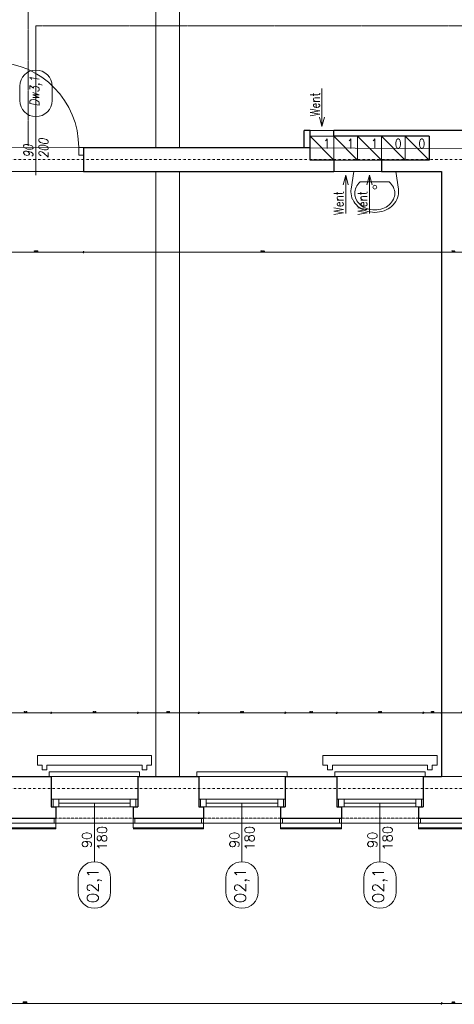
# Model space of a CAD drawing. Header units: millimetres. Extents: x -1893473 to 942156, y -568027 to 942944.
# Tile 192 of 256: x 153276 to 157843, y -476619 to -466269. Entities that reach past the tile are written whole.
import ezdxf
from ezdxf.enums import TextEntityAlignment as Align

# ---------------------------------------------------------------- set-up
doc = ezdxf.new("R2010")
doc.units = ezdxf.units.MM
doc.header["$LTSCALE"] = 0.2
for name, pattern in [('CHAIN', [0.3543, 0.2362, -0.0295, 0.0591, -0.0295]), ('DASHDOT', [25.4, 12.7, -6.35, 0, -6.35]), ('HIDDEN', [9.525, 6.35, -3.175])]:
    doc.linetypes.add(name, pattern=pattern)
doc.layers.get('0').update_dxf_attribs({"lineweight": 0})
for name, color, linetype, lineweight in [('!! 0_ Istn-okna', 6, 'Continuous', 13), ('!! 0_ Istn-sciany', 7, 'Continuous', 30), ('!! 0_ Istn-widok', 1, 'Continuous', 15), ('!! 0_Istn-armatura', 6, 'Continuous', 9), ('!! 0_Istn-cienka', 4, 'Continuous', 9), ('!! 0_Istn-drzwi', 1, 'Continuous', 13), ('!! 0_Istn-went', 5, 'Continuous', 13), ('!! 0_Opis_okna', 8, 'Continuous', 15), ('!! 0_Opis_pom', 9, 'Continuous', 13), ('!! 0_Osie', 1, 'DASHDOT', 13), ('!! 1_ tynk zewn  - nowy', 21, 'Continuous', 20), ('!! 1_droga ewakuacyjna', 252, 'CHAIN', 0), ('!! 1_OPIS POM NOWE', 140, 'Continuous', 5), ('!! 2_ remont Ocieplenie', 4, 'ZIGZAG', 5), ('!! 2_drzwi opis', 151, 'Continuous', 9), ('!! wymiary osi', 250, 'Continuous', 9), ('P-Opis nadproża', 150, 'Continuous', 9), ('P-Osie', 1, 'DASHDOT', 18)]:
    doc.layers.add(name, color=color, linetype=linetype, lineweight=lineweight)
doc.layers.add('!! 0_Istn-grzejniki', color=7, linetype='Continuous', lineweight=0, plot=False)
doc.layers.add('Powierzchnia', color=140, linetype='Continuous', lineweight=5, plot=False)
doc.styles.add('50', font='ROMANS.shx', dxfattribs={"width": 0.8, "height": 10})
doc.styles.add('ARCHETYP', font='romans.shx', dxfattribs={"height": 15})
doc.styles.add('ARIAL', font='tahoma.ttf')
doc.styles.add('TXT', font='simplex.shx')
doc.linetypes.add('ZIGZAG', pattern='A,0.00254,-5.08,[131,ltypeshp.shx,S=5.08,R=0,X=-5.08,Y=0],-10.16,[131,ltypeshp.shx,S=5.08,R=180,X=5.08,Y=0],-5.08', length=20.32254)
doc.dimstyles.new('DIM50', dxfattribs={"dimscale": 5, "dimtxt": 2.5, "dimasz": 1.5, "dimexe": 0, "dimexo": 0, "dimgap": 0.5, "dimtad": 1, "dimdec": 4, "dimrnd": 0.5, "dimdsep": 46, "dimtxsty": 'TXT', "dimblk1": 'TICK1', "dimblk2": 'TICK1', "dimsah": 1, "dimcen": 0, "dimse1": 1, "dimse2": 1, "dimclrd": 1, "dimclre": 7, "dimclrt": 9, "dimadec": 0, "dimazin": 0, "dimtfac": 1, "dimtdec": 4, "dimtmove": 2, "dimatfit": 3, "dimldrblk": 'TICK1', "dimfxl": 1, "dimtolj": 1, "dimarcsym": 0})

# ---------------------------------------------------------------- blocks, each defined once
blk = doc.blocks.new('A$C578D6593')
for p, q in [((-26.4, 0), (-29.2, 18.8)), ((-19.6, 11), (10.9, 11)), ((17.6, 0), (20.4, 18.8)), ((-26.4, 0), (17.6, 0))]:
    blk.add_line(p, q)
blk.add_circle((-4.4, 16.5), 2)
for centre, radius, start, end in [((-4.4, 14), 29, 90, 109.6071), ((-4.4, 14), 29, 70.3929, 90), ((-7.7, 20), 22, 130.6955, 154.2825), ((-7.7, 21.5), 18, 130.6955, 154.2825), ((-5.7, 17.7), 25.1, 109.6071, 130.6955), ((-5.7, 19.2), 21.1, 109.6071, 130.6955), ((-4.4, 15.5), 25, 90, 109.6071), ((-4.4, 15.5), 25, 70.3929, 90), ((-3.1, 19.2), 21.1, 49.3045, 70.3929), ((-3.1, 17.7), 25.1, 49.3045, 70.3929), ((-1, 21.5), 18, 25.7175, 49.3045), ((-1, 20), 22, 25.7175, 49.3045), ((-10.8, 21.5), 18.6, 154.2825, 180), ((-10.8, 21.5), 18.6, 180, 188.4794), ((-10.8, 23), 14.6, 154.2825, 180), ((-10.8, 23), 14.6, 180, 205.7175), ((2.1, 23), 14.6, 0, 25.7175), ((2.1, 23), 14.6, 334.2825, 0), ((2.1, 21.5), 18.6, 0, 25.7175), ((2.1, 21.5), 18.6, 351.5206, 0), ((-7.7, 24.5), 18, 205.7175, 228.4823), ((-1, 24.5), 18, 311.5177, 334.2825)]:
    blk.add_arc(centre, radius, start, end)
blk = doc.blocks.new('BLOK OSI')
at = {"layer": 'P-Osie'}
for points in [[(48639.3, -195002.1), (55442.3, -195002.1)], [(48639.3, -195663.1), (55424.3, -195663.1)]]:
    blk.add_lwpolyline(points, dxfattribs=at)
blk = doc.blocks.new('1_ok-opis')
blk.add_line((0, 111.6), (0, 50))
for points in [[(-17, 128.6), (-17, 143.6)], [(17, 128.6), (17, 143.6)]]:
    blk.add_lwpolyline(points)
for centre, start, end in [((0, 143.6), 0, 180), ((0, 128.6), 180, 0)]:
    blk.add_arc(centre, 17, start, end)
at = {"style": 'ARCHETYP'}
for tag, height, rotation, p in [('NR', 12, 90, (0, 136.9)), ('NR', 12, 270, (0, 136.9)), ('SZEROKOŚĆ', 10, 90, (-8, 78.3)), ('WYSOKOŚĆ', 10, 270, (-8, 78.3)), ('WYSOKOŚĆ', 10, 90, (8, 78.3)), ('SZEROKOŚĆ', 10, 270, (8, 78.3))]:
    blk.add_attdef(tag, text='', height=height, rotation=rotation, dxfattribs=at).set_placement(p, align=Align.MIDDLE)
blk = doc.blocks.new('TICK1')
at = {"color": 2}
blk.add_line((-1, -1), (1, 1), dxfattribs=at)
at = {"color": 0}
for p, q in [((0, 0), (-1, 0)), ((0, -1.4), (0, 1.4))]:
    blk.add_line(p, q, dxfattribs=at)
blk = doc.blocks.new('*D1097')
at = {"layer": '!! wymiary osi', "color": 1, "lineweight": -2, "transparency": 16777216}
blk.add_line((277197, -482509), (285932, -482509), dxfattribs=at)
at = {"layer": 'DEFPOINTS', "color": 0, "transparency": 16777216}
for p in [(277190, -480124), (285940, -480124), (285940, -482509)]:
    blk.add_point(p, dxfattribs=at)
at = {"layer": '!! wymiary osi', "color": 1, "lineweight": -2, "transparency": 16777216, "xscale": 7.5, "yscale": 7.5, "zscale": 7.5, "rotation": 180}
blk.add_blockref('TICK1', (277190, -482509), dxfattribs=at)
at = {"layer": '!! wymiary osi', "color": 1, "lineweight": -2, "transparency": 16777216, "xscale": 7.5, "yscale": 7.5, "zscale": 7.5}
blk.add_blockref('TICK1', (285940, -482509), dxfattribs=at)
at = {"layer": '!! wymiary osi', "color": 9, "transparency": 16777216, "insert": (281565, -482500), "char_height": 12.5, "attachment_point": 5, "style": 'TXT'}
blk.add_mtext('\\A1;8750', dxfattribs=at)
blk = doc.blocks.new('*D1098')
at = {"layer": '!! wymiary osi', "color": 1, "lineweight": -2, "transparency": 16777216}
blk.add_line((285947, -482509), (286182, -482509), dxfattribs=at)
at = {"layer": 'DEFPOINTS', "color": 0, "transparency": 16777216}
for p in [(285940, -480124), (286190, -480124), (286190, -482509)]:
    blk.add_point(p, dxfattribs=at)
at = {"layer": '!! wymiary osi', "color": 1, "lineweight": -2, "transparency": 16777216, "xscale": 7.5, "yscale": 7.5, "zscale": 7.5, "rotation": 180}
blk.add_blockref('TICK1', (285940, -482509), dxfattribs=at)
at = {"layer": '!! wymiary osi', "color": 1, "lineweight": -2, "transparency": 16777216, "xscale": 7.5, "yscale": 7.5, "zscale": 7.5}
blk.add_blockref('TICK1', (286190, -482509), dxfattribs=at)
at = {"layer": '!! wymiary osi', "color": 9, "transparency": 16777216, "insert": (286065, -482500), "char_height": 12.5, "attachment_point": 5, "style": 'TXT'}
blk.add_mtext('\\A1;250', dxfattribs=at)
blk = doc.blocks.new('*D1124')
at = {"layer": '!! wymiary osi', "color": 1, "lineweight": -2, "transparency": 16777216}
blk.add_line((281307, -479455), (281832, -479455), dxfattribs=at)
at = {"layer": 'DEFPOINTS', "color": 0, "transparency": 16777216}
for p in [(281840, -479455), (281300, -480160), (281840, -480160)]:
    blk.add_point(p, dxfattribs=at)
at = {"layer": '!! wymiary osi', "color": 1, "lineweight": -2, "transparency": 16777216, "xscale": 7.5, "yscale": 7.5, "zscale": 7.5, "rotation": 180}
blk.add_blockref('TICK1', (281300, -479455), dxfattribs=at)
at = {"layer": '!! wymiary osi', "color": 1, "lineweight": -2, "transparency": 16777216, "xscale": 7.5, "yscale": 7.5, "zscale": 7.5}
blk.add_blockref('TICK1', (281840, -479455), dxfattribs=at)
at = {"layer": '!! wymiary osi', "color": 9, "transparency": 16777216, "insert": (281570, -479447), "char_height": 12.5, "attachment_point": 5, "style": 'TXT'}
blk.add_mtext('\\A1;540', dxfattribs=at)
blk = doc.blocks.new('*D1125')
at = {"layer": '!! wymiary osi', "color": 1, "lineweight": -2, "transparency": 16777216}
blk.add_line((281847, -479455), (282742, -479455), dxfattribs=at)
at = {"layer": 'DEFPOINTS', "color": 0, "transparency": 16777216}
for p in [(282750, -479455), (281840, -480160), (282750, -480160)]:
    blk.add_point(p, dxfattribs=at)
at = {"layer": '!! wymiary osi', "color": 1, "lineweight": -2, "transparency": 16777216, "xscale": 7.5, "yscale": 7.5, "zscale": 7.5, "rotation": 180}
blk.add_blockref('TICK1', (281840, -479455), dxfattribs=at)
at = {"layer": '!! wymiary osi', "color": 1, "lineweight": -2, "transparency": 16777216, "xscale": 7.5, "yscale": 7.5, "zscale": 7.5}
blk.add_blockref('TICK1', (282750, -479455), dxfattribs=at)
at = {"layer": '!! wymiary osi', "color": 9, "transparency": 16777216, "insert": (282295, -479447), "char_height": 12.5, "attachment_point": 5, "style": 'TXT'}
blk.add_mtext('\\A1;910', dxfattribs=at)
blk = doc.blocks.new('*D1126')
at = {"layer": '!! wymiary osi', "color": 1, "lineweight": -2, "transparency": 16777216}
blk.add_line((282757, -479455), (283382, -479455), dxfattribs=at)
at = {"layer": 'DEFPOINTS', "color": 0, "transparency": 16777216}
for p in [(283390, -479455), (282750, -480160), (283390, -480160)]:
    blk.add_point(p, dxfattribs=at)
at = {"layer": '!! wymiary osi', "color": 1, "lineweight": -2, "transparency": 16777216, "xscale": 7.5, "yscale": 7.5, "zscale": 7.5, "rotation": 180}
blk.add_blockref('TICK1', (282750, -479455), dxfattribs=at)
at = {"layer": '!! wymiary osi', "color": 1, "lineweight": -2, "transparency": 16777216, "xscale": 7.5, "yscale": 7.5, "zscale": 7.5}
blk.add_blockref('TICK1', (283390, -479455), dxfattribs=at)
at = {"layer": '!! wymiary osi', "color": 9, "transparency": 16777216, "insert": (283070, -479447), "char_height": 12.5, "attachment_point": 5, "style": 'TXT'}
blk.add_mtext('\\A1;640', dxfattribs=at)
blk = doc.blocks.new('*D1127')
at = {"layer": '!! wymiary osi', "color": 1, "lineweight": -2, "transparency": 16777216}
blk.add_line((283397, -479455), (284292, -479455), dxfattribs=at)
at = {"layer": 'DEFPOINTS', "color": 0, "transparency": 16777216}
for p in [(284300, -479455), (283390, -480160), (284300, -480160)]:
    blk.add_point(p, dxfattribs=at)
at = {"layer": '!! wymiary osi', "color": 1, "lineweight": -2, "transparency": 16777216, "xscale": 7.5, "yscale": 7.5, "zscale": 7.5, "rotation": 180}
blk.add_blockref('TICK1', (283390, -479455), dxfattribs=at)
at = {"layer": '!! wymiary osi', "color": 1, "lineweight": -2, "transparency": 16777216, "xscale": 7.5, "yscale": 7.5, "zscale": 7.5}
blk.add_blockref('TICK1', (284300, -479455), dxfattribs=at)
at = {"layer": '!! wymiary osi', "color": 9, "transparency": 16777216, "insert": (283845, -479447), "char_height": 12.5, "attachment_point": 5, "style": 'TXT'}
blk.add_mtext('\\A1;910', dxfattribs=at)
blk = doc.blocks.new('*D1128')
at = {"layer": '!! wymiary osi', "color": 1, "lineweight": -2, "transparency": 16777216}
blk.add_line((284307, -479455), (284832, -479455), dxfattribs=at)
at = {"layer": 'DEFPOINTS', "color": 0, "transparency": 16777216}
for p in [(284840, -479455), (284300, -480160), (284840, -480160)]:
    blk.add_point(p, dxfattribs=at)
at = {"layer": '!! wymiary osi', "color": 1, "lineweight": -2, "transparency": 16777216, "xscale": 7.5, "yscale": 7.5, "zscale": 7.5, "rotation": 180}
blk.add_blockref('TICK1', (284300, -479455), dxfattribs=at)
at = {"layer": '!! wymiary osi', "color": 1, "lineweight": -2, "transparency": 16777216, "xscale": 7.5, "yscale": 7.5, "zscale": 7.5}
blk.add_blockref('TICK1', (284840, -479455), dxfattribs=at)
at = {"layer": '!! wymiary osi', "color": 9, "transparency": 16777216, "insert": (284570, -479447), "char_height": 12.5, "attachment_point": 5, "style": 'TXT'}
blk.add_mtext('\\A1;540', dxfattribs=at)
blk = doc.blocks.new('*D1129')
at = {"layer": '!! wymiary osi', "color": 1, "lineweight": -2, "transparency": 16777216}
blk.add_line((284847, -479455), (285742, -479455), dxfattribs=at)
at = {"layer": 'DEFPOINTS', "color": 0, "transparency": 16777216}
for p in [(285750, -479455), (284840, -480160), (285750, -480160)]:
    blk.add_point(p, dxfattribs=at)
at = {"layer": '!! wymiary osi', "color": 1, "lineweight": -2, "transparency": 16777216, "xscale": 7.5, "yscale": 7.5, "zscale": 7.5, "rotation": 180}
blk.add_blockref('TICK1', (284840, -479455), dxfattribs=at)
at = {"layer": '!! wymiary osi', "color": 1, "lineweight": -2, "transparency": 16777216, "xscale": 7.5, "yscale": 7.5, "zscale": 7.5}
blk.add_blockref('TICK1', (285750, -479455), dxfattribs=at)
at = {"layer": '!! wymiary osi', "color": 9, "transparency": 16777216, "insert": (285295, -479447), "char_height": 12.5, "attachment_point": 5, "style": 'TXT'}
blk.add_mtext('\\A1;910', dxfattribs=at)
blk = doc.blocks.new('*D1130')
at = {"layer": '!! wymiary osi', "color": 1, "lineweight": -2, "transparency": 16777216}
blk.add_line((285757, -479455), (285932, -479455), dxfattribs=at)
at = {"layer": 'DEFPOINTS', "color": 0, "transparency": 16777216}
for p in [(285940, -479455), (285750, -480160), (285940, -480124)]:
    blk.add_point(p, dxfattribs=at)
at = {"layer": '!! wymiary osi', "color": 1, "lineweight": -2, "transparency": 16777216, "xscale": 7.5, "yscale": 7.5, "zscale": 7.5, "rotation": 180}
blk.add_blockref('TICK1', (285750, -479455), dxfattribs=at)
at = {"layer": '!! wymiary osi', "color": 1, "lineweight": -2, "transparency": 16777216, "xscale": 7.5, "yscale": 7.5, "zscale": 7.5}
blk.add_blockref('TICK1', (285940, -479455), dxfattribs=at)
at = {"layer": '!! wymiary osi', "color": 9, "transparency": 16777216, "insert": (285845, -479447), "char_height": 12.5, "attachment_point": 5, "style": 'TXT'}
blk.add_mtext('\\A1;190', dxfattribs=at)
blk = doc.blocks.new('*D1131')
at = {"layer": '!! wymiary osi', "color": 1, "lineweight": -2, "transparency": 16777216}
blk.add_line((285947, -479455), (286382, -479455), dxfattribs=at)
at = {"layer": 'DEFPOINTS', "color": 0, "transparency": 16777216}
for p in [(286390, -479455), (285940, -480124), (286390, -480124)]:
    blk.add_point(p, dxfattribs=at)
at = {"layer": '!! wymiary osi', "color": 1, "lineweight": -2, "transparency": 16777216, "xscale": 7.5, "yscale": 7.5, "zscale": 7.5, "rotation": 180}
blk.add_blockref('TICK1', (285940, -479455), dxfattribs=at)
at = {"layer": '!! wymiary osi', "color": 1, "lineweight": -2, "transparency": 16777216, "xscale": 7.5, "yscale": 7.5, "zscale": 7.5}
blk.add_blockref('TICK1', (286390, -479455), dxfattribs=at)
at = {"layer": '!! wymiary osi', "color": 9, "transparency": 16777216, "insert": (286165, -479447), "char_height": 12.5, "attachment_point": 5, "style": 'TXT'}
blk.add_mtext('\\A1;450', dxfattribs=at)
blk = doc.blocks.new('*D1153')
at = {"layer": '!! wymiary osi', "color": 1, "lineweight": -2, "transparency": 16777216}
blk.add_line((281187, -474613), (282172, -474613), dxfattribs=at)
at = {"layer": 'DEFPOINTS', "color": 0, "transparency": 16777216}
for p in [(281180, -473764), (282180, -473764), (282180, -474613)]:
    blk.add_point(p, dxfattribs=at)
at = {"layer": '!! wymiary osi', "color": 1, "lineweight": -2, "transparency": 16777216, "xscale": 7.5, "yscale": 7.5, "zscale": 7.5, "rotation": 180}
blk.add_blockref('TICK1', (281180, -474613), dxfattribs=at)
at = {"layer": '!! wymiary osi', "color": 1, "lineweight": -2, "transparency": 16777216, "xscale": 7.5, "yscale": 7.5, "zscale": 7.5}
blk.add_blockref('TICK1', (282180, -474613), dxfattribs=at)
at = {"layer": '!! wymiary osi', "color": 9, "transparency": 16777216, "insert": (281680, -474604), "char_height": 12.5, "attachment_point": 5, "style": 'TXT'}
blk.add_mtext('\\A1;1000', dxfattribs=at)
blk = doc.blocks.new('*D1154')
at = {"layer": '!! wymiary osi', "color": 1, "lineweight": -2, "transparency": 16777216}
blk.add_line((282187, -474613), (285932, -474613), dxfattribs=at)
at = {"layer": 'DEFPOINTS', "color": 0, "transparency": 16777216}
for p in [(282180, -473764), (285940, -473764), (285940, -474613)]:
    blk.add_point(p, dxfattribs=at)
at = {"layer": '!! wymiary osi', "color": 1, "lineweight": -2, "transparency": 16777216, "xscale": 7.5, "yscale": 7.5, "zscale": 7.5, "rotation": 180}
blk.add_blockref('TICK1', (282180, -474613), dxfattribs=at)
at = {"layer": '!! wymiary osi', "color": 1, "lineweight": -2, "transparency": 16777216, "xscale": 7.5, "yscale": 7.5, "zscale": 7.5}
blk.add_blockref('TICK1', (285940, -474613), dxfattribs=at)
at = {"layer": '!! wymiary osi', "color": 9, "transparency": 16777216, "insert": (284060, -474604), "char_height": 12.5, "attachment_point": 5, "style": 'TXT'}
blk.add_mtext('\\A1;3760', dxfattribs=at)
blk = doc.blocks.new('*D1155')
at = {"layer": '!! wymiary osi', "color": 1, "lineweight": -2, "transparency": 16777216}
blk.add_line((285947, -474613), (286182, -474613), dxfattribs=at)
at = {"layer": 'DEFPOINTS', "color": 0, "transparency": 16777216}
for p in [(285940, -473764), (286190, -473764), (286190, -474613)]:
    blk.add_point(p, dxfattribs=at)
at = {"layer": '!! wymiary osi', "color": 1, "lineweight": -2, "transparency": 16777216, "xscale": 7.5, "yscale": 7.5, "zscale": 7.5, "rotation": 180}
blk.add_blockref('TICK1', (285940, -474613), dxfattribs=at)
at = {"layer": '!! wymiary osi', "color": 1, "lineweight": -2, "transparency": 16777216, "xscale": 7.5, "yscale": 7.5, "zscale": 7.5}
blk.add_blockref('TICK1', (286190, -474613), dxfattribs=at)
at = {"layer": '!! wymiary osi', "color": 9, "transparency": 16777216, "insert": (286065, -474604), "char_height": 12.5, "attachment_point": 5, "style": 'TXT'}
blk.add_mtext('\\A1;250', dxfattribs=at)
blk = doc.blocks.new('A$C2EB40A8D')
at = {"layer": '!! 0_ Istn-okna'}
for points in [[(-10061.12989, 19937.51397), (-9151.12989, 19937.51397)], [(-9981.12989, 19897.51397), (-9231.12989, 19897.51397)], [(-8511.12989, 19937.51397), (-7601.12989, 19937.51397)], [(-8431.12989, 19897.51397), (-7681.12989, 19897.51397)], [(-7061.12989, 19937.51397), (-6151.12989, 19937.51397)], [(-6981.12989, 19897.51397), (-6231.12989, 19897.51397)], [(-10061.12989, 19857.51397), (-9151.12989, 19857.51397)], [(-8511.12989, 19857.51397), (-7601.12989, 19857.51397)], [(-7061.12989, 19857.51397), (-6151.12989, 19857.51397)]]:
    blk.add_lwpolyline(points, dxfattribs=at)
for points in [[(-10041.12989, 19857.51397), (-9981.12989, 19857.51397), (-9981.12989, 19937.51397), (-10041.12989, 19937.51397)], [(-9231.12989, 19857.51397), (-9171.12989, 19857.51397), (-9171.12989, 19937.51397), (-9231.12989, 19937.51397)], [(-8491.12989, 19857.51397), (-8431.12989, 19857.51397), (-8431.12989, 19937.51397), (-8491.12989, 19937.51397)], [(-7681.12989, 19857.51397), (-7621.12989, 19857.51397), (-7621.12989, 19937.51397), (-7681.12989, 19937.51397)], [(-7041.12989, 19857.51397), (-6981.12989, 19857.51397), (-6981.12989, 19937.51397), (-7041.12989, 19937.51397)], [(-6231.12989, 19857.51397), (-6171.12989, 19857.51397), (-6171.12989, 19937.51397), (-6231.12989, 19937.51397)]]:
    blk.add_lwpolyline(points, close=True, dxfattribs=at)
at = {"layer": '!! 0_ Istn-sciany'}
for points in [[(-7341.12989, 26967.51397), (-7401.12989, 26967.51397)], [(-7401.12989, 26787.51397), (-7401.12989, 26967.51397)], [(-7341.12989, 26657.51397), (-7341.12989, 26967.51397)], [(-4521.12989, 26967.51397), (-7091.12989, 26967.51397)], [(-7091.12989, 26907.51397), (-7091.12989, 26967.51397)], [(-6091.12989, 26907.51397), (-7091.12989, 26907.51397)], [(-6091.12989, 26907.51397), (-6091.12989, 26657.51397)], [(-9721.12989, 26787.51397), (-7401.12989, 26787.51397)], [(-9721.12989, 26787.51397), (-9721.12989, 26537.51397)], [(-7091.12989, 26657.51397), (-7341.12989, 26657.51397)], [(-7091.12989, 26657.51397), (-7091.12989, 26537.51397)], [(-6091.12989, 26657.51397), (-6591.12989, 26657.51397)], [(-6591.12989, 26657.51397), (-6591.12989, 26537.51397)], [(-9721.12989, 26537.51397), (-7091.12989, 26537.51397)], [(-6591.12989, 26537.51397), (-5961.12989, 26537.51397)], [(-5961.12989, 26537.51397), (-5961.12989, 20177.51397)], [(-10601.12989, 20177.51397), (-10061.12989, 20177.51397)], [(-10061.12989, 20177.51397), (-10061.12989, 19857.51397)], [(-9151.12989, 20177.51397), (-8511.12989, 20177.51397)], [(-9151.12989, 20177.51397), (-9151.12989, 19857.51397)], [(-8511.12989, 20177.51397), (-8511.12989, 19857.51397)], [(-7601.12989, 20177.51397), (-7061.12989, 20177.51397)], [(-7601.12989, 20177.51397), (-7601.12989, 19857.51397)], [(-7061.12989, 20177.51397), (-7061.12989, 19857.51397)], [(-6151.12989, 20177.51397), (-5961.12989, 20177.51397)], [(-6151.12989, 20177.51397), (-6151.12989, 19857.51397)], [(-10061.12989, 19857.51397), (-10011.12989, 19857.51397)], [(-10011.12989, 19857.51397), (-10011.12989, 19737.51397)], [(-9201.12989, 19857.51397), (-9151.12989, 19857.51397)], [(-9201.12989, 19857.51397), (-9201.12989, 19737.51397)], [(-8511.12989, 19857.51397), (-8461.12989, 19857.51397)], [(-8461.12989, 19857.51397), (-8461.12989, 19737.51397)], [(-7651.12989, 19857.51397), (-7601.12989, 19857.51397)], [(-7651.12989, 19857.51397), (-7651.12989, 19737.51397)], [(-7061.12989, 19857.51397), (-7011.12989, 19857.51397)], [(-7011.12989, 19857.51397), (-7011.12989, 19737.51397)], [(-6201.12989, 19857.51397), (-6151.12989, 19857.51397)], [(-6201.12989, 19857.51397), (-6201.12989, 19737.51397)], [(-10651.12989, 19737.51397), (-10011.12989, 19737.51397)], [(-9201.12989, 19737.51397), (-8461.12989, 19737.51397)], [(-7651.12989, 19737.51397), (-7011.12989, 19737.51397)], [(-6201.12989, 19737.51397), (-5461.12989, 19737.51397)]]:
    blk.add_lwpolyline(points, dxfattribs=at)
at = {"layer": '!! 0_ Istn-widok', "linetype": 'HIDDEN', "ltscale": 3}
for p, q in [((-8711.06394, 32537.51397), (-8711.06394, 26787.51397)), ((-8961.06394, 29537.51397), (-8961.06394, 26787.51397)), ((-8961.06394, 26537.51397), (-8961.06394, 20177.51397)), ((-8711.06394, 26537.51397), (-8711.06394, 20177.51397))]:
    blk.add_line(p, q, dxfattribs=at)
at = {"layer": '!! 0_ Istn-widok'}
for points in [[(-7401.12989, 26787.51397), (-7341.12989, 26787.51397)], [(-10081.12989, 20227.51397), (-9131.12989, 20227.51397)], [(-10081.12989, 20177.51397), (-10081.12989, 20227.51397)], [(-9131.12989, 20177.51397), (-9131.12989, 20227.51397)], [(-8531.12989, 20227.51397), (-7581.12989, 20227.51397)], [(-8531.12989, 20177.51397), (-8531.12989, 20227.51397)], [(-7581.12989, 20177.51397), (-7581.12989, 20227.51397)], [(-7081.12989, 20227.51397), (-6131.12989, 20227.51397)], [(-7081.12989, 20177.51397), (-7081.12989, 20227.51397)], [(-6131.12989, 20177.51397), (-6131.12989, 20227.51397)], [(-5961.12989, 20177.51397), (-5711.12989, 20177.51397)], [(-10031.12989, 19737.51397), (-10031.12989, 19687.51397)], [(-9181.12989, 19687.51397), (-10031.12989, 19687.51397)], [(-9181.12989, 19737.51397), (-9181.12989, 19687.51397)], [(-8481.12989, 19737.51397), (-8481.12989, 19687.51397)], [(-7631.12989, 19687.51397), (-8481.12989, 19687.51397)], [(-7631.12989, 19737.51397), (-7631.12989, 19687.51397)], [(-7031.12989, 19737.51397), (-7031.12989, 19687.51397)], [(-6181.12989, 19687.51397), (-7031.12989, 19687.51397)], [(-6181.12989, 19737.51397), (-6181.12989, 19687.51397)]]:
    blk.add_lwpolyline(points, dxfattribs=at)
at = {"layer": '!! 0_Istn-cienka', "linetype": 'HIDDEN', "ltscale": 2}
for points in [[(-10061.12989, 20177.51397), (-9151.12989, 20177.51397)], [(-8511.12989, 20177.51397), (-7601.12989, 20177.51397)], [(-7061.12989, 20177.51397), (-6151.12989, 20177.51397)], [(-9201.12989, 19737.51397), (-10011.12989, 19737.51397)], [(-7651.12989, 19737.51397), (-8461.12989, 19737.51397)], [(-6201.12989, 19737.51397), (-7011.12989, 19737.51397)]]:
    blk.add_lwpolyline(points, dxfattribs=at)
at = {"layer": '!! 0_Istn-drzwi'}
blk.add_lwpolyline([(-10221.12989, 26497.51397), (-10221.12989, 26997.51397)], dxfattribs=at)
blk.add_lwpolyline([(-9771.12989, 26707.51397), (-9721.12989, 26707.51397), (-9721.12989, 26787.51397), (-9771.12989, 26787.51397)], close=True, dxfattribs=at)
blk.add_arc((-10671.12989, 26787.51397), 900, 0.000000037, 177.452681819, dxfattribs=at)
at = {"layer": '!! 0_Istn-grzejniki'}
for points in [[(-10156.12989, 20247.51397), (-10156.12989, 20297.51397), (-10206.12989, 20297.51397), (-10206.12989, 20397.51397), (-9006.12989, 20397.51397), (-9006.12989, 20297.51397), (-9056.12989, 20297.51397), (-9056.12989, 20247.51397), (-9106.12989, 20247.51397), (-9106.12989, 20297.51397), (-10106.12989, 20297.51397), (-10106.12989, 20247.51397)], [(-7156.12989, 20247.51397), (-7156.12989, 20297.51397), (-7206.12989, 20297.51397), (-7206.12989, 20397.51397), (-6006.12989, 20397.51397), (-6006.12989, 20297.51397), (-6056.12989, 20297.51397), (-6056.12989, 20247.51397), (-6106.12989, 20247.51397), (-6106.12989, 20297.51397), (-7106.12989, 20297.51397), (-7106.12989, 20247.51397)]]:
    blk.add_lwpolyline(points, close=True, dxfattribs=at)
at = {"layer": '!! 0_Istn-went'}
for points in [[(-7216.12989, 27409.74413), (-7216.12989, 27009.27887)], [(-7216.12989, 27009.27887), (-7242.92481, 27109.27887)], [(-7216.12989, 27009.27887), (-7189.33497, 27109.27887)], [(-7091.12989, 26967.51397), (-7341.12989, 26967.51397)], [(-7341.12989, 26907.51397), (-7091.12989, 26657.51397)], [(-7091.12989, 26907.51397), (-6841.12989, 26657.51397)], [(-6841.12989, 26907.51397), (-6591.12989, 26657.51397)], [(-6591.12989, 26907.51397), (-6341.12989, 26657.51397)], [(-6341.12989, 26907.51397), (-6091.12989, 26657.51397)], [(-6591.12989, 26537.51397), (-7091.12989, 26537.51397)], [(-6966.12989, 26496.99468), (-6992.92481, 26396.99468)], [(-6966.12989, 26096.52941), (-6966.12989, 26496.99468)], [(-6966.12989, 26496.99468), (-6939.33497, 26396.99468)], [(-6716.12989, 26496.99468), (-6742.92481, 26396.99468)], [(-6716.12989, 26096.52941), (-6716.12989, 26496.99468)], [(-6716.12989, 26496.99468), (-6689.33497, 26396.99468)]]:
    blk.add_lwpolyline(points, dxfattribs=at)
for points in [[(-7341.12989, 26657.51397), (-7091.12989, 26657.51397), (-7091.12989, 26907.51397), (-7341.12989, 26907.51397)], [(-7091.12989, 26657.51397), (-6841.12989, 26657.51397), (-6841.12989, 26907.51397), (-7091.12989, 26907.51397)], [(-6841.12989, 26657.51397), (-6591.12989, 26657.51397), (-6591.12989, 26907.51397), (-6841.12989, 26907.51397)], [(-6591.12989, 26657.51397), (-6341.12989, 26657.51397), (-6341.12989, 26907.51397), (-6591.12989, 26907.51397)], [(-6341.12989, 26657.51397), (-6091.12989, 26657.51397), (-6091.12989, 26907.51397), (-6341.12989, 26907.51397)]]:
    blk.add_lwpolyline(points, close=True, dxfattribs=at)
at = {"layer": '!! 1_ tynk zewn  - nowy'}
for points in [[(-10011.12989, 19627.51397), (-10011.12989, 19737.51397)], [(-9201.12989, 19637.51397), (-9201.12989, 19747.51397)], [(-8461.12989, 19627.51397), (-8461.12989, 19737.51397)], [(-7651.12989, 19627.51397), (-7651.12989, 19737.51397)], [(-7011.12989, 19627.51397), (-7011.12989, 19737.51397)], [(-6201.12989, 19627.51397), (-6201.12989, 19737.51397)], [(-10011.12989, 19637.51397), (-10651.12989, 19637.51397)], [(-10011.12989, 19627.51397), (-10651.12989, 19627.51397)], [(-8461.12989, 19637.51397), (-9201.12989, 19637.51397)], [(-8461.12989, 19627.51397), (-9201.12989, 19627.51397)], [(-7011.12989, 19637.51397), (-7651.12989, 19637.51397)], [(-7011.12989, 19627.51397), (-7651.12989, 19627.51397)], [(-5461.12989, 19637.51397), (-6201.12989, 19637.51397)], [(-5461.12989, 19627.51397), (-6201.12989, 19627.51397)]]:
    blk.add_lwpolyline(points, dxfattribs=at)
at = {"layer": '!! 1_droga ewakuacyjna', "ltscale": 150}
for points in [[(-10301.29908, 26805.57019), (-10301.29908, 28739.52038), (-16916.7049, 28739.52038), (-16916.7049, 32977.51397)], [(-10221.12989, 26997.51397), (-10221.12989, 28069.88771), (13280.24086, 28069.88771), (13280.24086, 32552.91225)]]:
    blk.add_lwpolyline(points, dxfattribs=at)
at = {"layer": '!! 2_ remont Ocieplenie', "linetype": 'ZIGZAG', "ltscale": 0.75}
for points in [[(-10011.12989, 19687.51397), (-10651.12989, 19687.51397)], [(-8461.12989, 19687.51397), (-9201.12989, 19687.51397)], [(-7011.12989, 19687.51397), (-7651.12989, 19687.51397)], [(-5461.12989, 19687.51397), (-6201.12989, 19687.51397)]]:
    blk.add_lwpolyline(points, dxfattribs=at)
at = {"layer": 'Powierzchnia'}
for points in [[(-14708.59354, 29537.51397), (9173.87011, 29499.21858), (9173.87011, 26755.02825), (-12888.59354, 26793.32364), (-12888.59354, 27837.51397), (-14708.59354, 27837.51397)], [(-14711.12989, 20177.51397), (-5961.12989, 20177.51397), (-5961.12989, 26537.51397), (-14711.12989, 26537.51397)]]:
    blk.add_lwpolyline(points, close=True, dxfattribs=at)
at = {"layer": '!! 0_Istn-armatura', "xscale": 10, "yscale": 10, "zscale": 10, "rotation": 180}
blk.add_blockref('A$C578D6593', (-6704.76612, 26537.51397), dxfattribs=at)
at = {"layer": '!! 0_Opis_okna'}
ref = blk.add_blockref('1_ok-opis', (-9606.12989, 20397.51397), dxfattribs=dict(at, xscale=10, yscale=10, zscale=10, rotation=180))
ref.add_attrib('SZEROKOŚĆ', '90', dxfattribs={"layer": '0', "height": 100, "rotation": 90, "style": 'ARCHETYP'}).set_placement((-9686.12989, 19510.30988), align=Align.MIDDLE)
ref.add_attrib('WYSOKOŚĆ', '180', dxfattribs={"layer": '0', "height": 100, "rotation": 90, "style": 'ARCHETYP'}).set_placement((-9526.12989, 19528.04442), align=Align.MIDDLE)
ref.add_attrib('NR', 'O2,1', dxfattribs={"layer": '0', "height": 120, "rotation": 90, "style": 'ARCHETYP'}).set_placement((-9606.12989, 19028.49951), align=Align.MIDDLE)
ref = blk.add_blockref('1_ok-opis', (-8056.12989, 20397.51397), dxfattribs=dict(at, xscale=10, yscale=10, zscale=10, rotation=180))
ref.add_attrib('SZEROKOŚĆ', '90', dxfattribs={"layer": '0', "height": 100, "rotation": 90, "style": 'ARCHETYP'}).set_placement((-8136.12989, 19510.30988), align=Align.MIDDLE)
ref.add_attrib('WYSOKOŚĆ', '180', dxfattribs={"layer": '0', "height": 100, "rotation": 90, "style": 'ARCHETYP'}).set_placement((-7976.12989, 19528.04442), align=Align.MIDDLE)
ref.add_attrib('NR', 'O2,1', dxfattribs={"layer": '0', "height": 120, "rotation": 90, "style": 'ARCHETYP'}).set_placement((-8056.12989, 19028.49951), align=Align.MIDDLE)
ref = blk.add_blockref('1_ok-opis', (-6606.12989, 20397.51397), dxfattribs=dict(at, xscale=10, yscale=10, zscale=10, rotation=180))
ref.add_attrib('SZEROKOŚĆ', '90', dxfattribs={"layer": '0', "height": 100, "rotation": 90, "style": 'ARCHETYP'}).set_placement((-6686.12989, 19510.30988), align=Align.MIDDLE)
ref.add_attrib('WYSOKOŚĆ', '180', dxfattribs={"layer": '0', "height": 100, "rotation": 90, "style": 'ARCHETYP'}).set_placement((-6526.12989, 19528.04442), align=Align.MIDDLE)
ref.add_attrib('NR', 'O2,1', dxfattribs={"layer": '0', "height": 120, "rotation": 90, "style": 'ARCHETYP'}).set_placement((-6606.12989, 19028.49951), align=Align.MIDDLE)
at = {"layer": '!! 0_Osie', "xscale": 10, "yscale": 10, "zscale": 10}
blk.add_blockref('BLOK OSI', (-516748.24414, 1976683.397), dxfattribs=at)
at = {"layer": '!! 2_drzwi opis'}
ref = blk.add_blockref('1_ok-opis', (-10221.12992, 25997.51396), dxfattribs=dict(at, xscale=-10, yscale=10, zscale=10, rotation=359.9999963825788))
ref.add_attrib('WYSOKOŚĆ', '90 ', dxfattribs={"layer": '0', "height": 100, "rotation": 89.999996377, "style": '50', "oblique": 10, "width": 0.8}).set_placement((-10301.12987, 26780.4225), align=Align.MIDDLE)
ref.add_attrib('SZEROKOŚĆ', '200', dxfattribs={"layer": '0', "height": 100, "rotation": 89.999996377, "style": '50', "oblique": 10, "width": 0.8}).set_placement((-10141.12987, 26780.42249), align=Align.MIDDLE)
ref.add_attrib('NR', 'Dw3,1', dxfattribs={"layer": '0', "height": 100, "rotation": 89.999996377, "style": '50', "oblique": 10, "width": 0.8}).set_placement((-10221.12984, 27379.58535), align=Align.MIDDLE)
at = {"layer": '!! 0_Istn-went', "style": 'ARCHETYP', "width": 0.8}
for s, rotation, p in [('Went', 89.999999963, (-7239.43216, 27115.97641)), ('1', 0.000000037, (-7199.51555, 26779.2893)), ('1', 0.000000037, (-6949.51555, 26779.2893)), ('1', 0.000000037, (-6699.51555, 26779.2893)), ('0', 0.000000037, (-6449.51555, 26779.2893)), ('0', 0.000000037, (-6199.51555, 26779.2893)), ('Went', 89.999999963, (-6989.43216, 26078.66054)), ('Went', 89.999999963, (-6739.43216, 26078.66054))]:
    blk.add_text(s, height=100, rotation=rotation, dxfattribs=at).set_placement(p)
at = {"layer": '!! 0_Opis_pom', "ltscale": 0.7, "style": 'ARIAL'}
for tag, p in [('B1,21', (-891.77727, 31796.97458)), ('A1,16', (-13651.31084, 31587.95236)), ('B1/17', (-9701.43347, 31565.05244)), ('B1,19', (-5798.61305, 31587.22944)), ('1,22', (4526.58954, 31507.65132)), ('1,23', (10805.41388, 31565.05244)), ('A1,1', (-16866.13618, 31459.3792)), ('B1,18', (-7791.62894, 31330.08444)), ('B1,20', (-2961.4347, 31167.05787)), ('A1,6', (-19287.17717, 30923.71998)), ('B1,1', (14135.63445, 30913.92963)), ('B1,3', (17346.74696, 30023.81022)), ('B1,4', (29817.71501, 29157.67457)), ('A1,5', (-23454.5385, 28820.77901)), ('A1,2', (-17502.57721, 28602.57524)), ('B1,2D', (2616.16402, 28559.52261)), ('A1,15', (-13651.31084, 28261.46046)), ('B1,4', (29883.58177, 28158.35876)), ('B1,2B', (18801.54781, 27650.12382)), ('B1,2A', (13086.7373, 27376.04393)), ('A1,3', (-16846.27912, 25980.40356)), ('B1,8', (9089.53994, 25356.27639)), ('B1,6', (31915.87888, 23754.79829)), ('A1,4', (-24010.17576, 23559.17399)), ('B1,14', (-11621.32288, 23261.44183)), ('B1,13', (-3080.55208, 22924.09997)), ('B1,10', (3982.60923, 22874.21277)), ('B1,5', (29245.49088, 22896.69268)), ('B1,9', (5634.43488, 22623.92098)), ('B1,2C', (13327.26639, 22378.5328)), ('B1,7', (16398.41175, 22348.28836)), ('B1,11', (5553.20442, 20939.83877)), ('B1,12', (3693.27174, 20628.72148)), ('C1,3', (5969.08376, 16336.01084)), ('C1,2', (11955.93711, 11671.55655)), ('C1,1', (15659.17205, 11415.94196)), ('C1,4', (5140.00888, 9205.5831)), ('C1,5', (5680.4486, 6154.54995)), ('C1,10', (16327.05085, 6080.66085)), ('C1,9', (16526.57171, 3173.45283)), ('C1,6', (6367.37903, 2771.84181)), ('D0,18', (-1981.87701, -110.73158)), ('D0,7', (-13531.42299, -1159.67649)), ('C1,7', (7275.77161, -1303.00991)), ('D0,17', (2064.87671, -1345.69113)), ('D0,3', (-9324.21674, -1442.63631)), ('D0,6', (-17529.61851, -1957.37463)), ('D0,10', (-21369.4432, -2140.60378)), ('D,09', (-12990.08379, -2746.32902)), ('D0,2', (-5516.19514, -3101.87722)), ('D0,16', (2266.73061, -3284.15369)), ('D0,8', (-14357.79539, -3567.69719)), ('D0,5', (-10461.54478, -3629.26575)), ('D0,4', (-8396.53404, -4353.7937)), ('D0,15', (1974.41895, -5205.84774)), ('D0,1', (-5633.49598, -5662.48534)), ('D0,11', (-23334.09291, -6045.78706)), ('D0,12', (-22436.85763, -9302.9678)), ('D0,13', (-22436.85763, -11581.16526)), ('D0,14', (-13645.94445, -11884.57769))]:
    blk.add_attdef(tag, text='', height=119.68, dxfattribs=at).set_placement(p, align=Align.MIDDLE_CENTER)
at = {"layer": '!! 1_OPIS POM NOWE', "style": 'ARIAL'}
for tag, p in [('C1.7A', (7769.3756, 685.765)), ('C1.7C', (7655.80151, -2045.04756)), ('C1.8B', (10935.93068, -2107.41983)), ('C1.8A', (13897.39715, -2120.69016)), ('C1.7B', (8274.43201, -3270.18959)), ('E1.2', (16701.02923, -5331.07351)), ('E1.5E', (21974.23379, -5463.99012)), ('E1.1', (8357.81567, -5851.01076)), ('E1.5D', (24989.27391, -5785.36474)), ('E1.5C', (25222.53959, -6394.64172)), ('E1.5B', (27694.70831, -7009.86571)), ('E1.6', (5279.46063, -8141.28746)), ('E1.5A', (25547.9555, -8495.18994)), ('E1.5F', (22414.7084, -9822.66389)), ('E1.5G', (23977.19473, -9792.46695)), ('E1,4', (13935.69867, -10458.20073)), ('E1.5L', (28030.8296, -11267.7725)), ('E1.3', (5639.18862, -11994.01941)), ('E1.5H', (23988.49716, -12231.38049)), ('E1.5K', (27714.73934, -12977.98364)), ('E1.5I', (22290.68736, -13989.9049)), ('E1.5J', (27095.71534, -16088.17469))]:
    blk.add_attdef(tag, text='', height=119.68, dxfattribs=at).set_placement(p, align=Align.MIDDLE_CENTER)
at = {"layer": '!! wymiary osi'}
for base, p1, p2, picture, middle in [((-9721.12989, 25688.05999), (-10721.12989, 26537.51397), (-9721.12989, 26537.51397), '*D1153', (-10221.12989, 25696.80999)), ((-5961.12989, 25688.05999), (-9721.12989, 26537.51397), (-5961.12989, 26537.51397), '*D1154', (-7841.12989, 25696.80999)), ((-5711.12989, 25688.05999), (-5961.12989, 26537.51397), (-5711.12989, 26537.51397), '*D1155', (-5836.12989, 25696.80999)), ((-10061.12989, 20845.79729), (-10601.12989, 20141.3573), (-10061.12989, 20141.3573), '*D1124', (-10331.12989, 20854.54729)), ((-9151.12989, 20845.79729), (-10061.12989, 20141.3573), (-9151.12989, 20141.3573), '*D1125', (-9606.12989, 20854.54729)), ((-8511.12989, 20845.79729), (-9151.12989, 20141.3573), (-8511.12989, 20141.3573), '*D1126', (-8831.12989, 20854.54729)), ((-7601.12989, 20845.79729), (-8511.12989, 20141.3573), (-7601.12989, 20141.3573), '*D1127', (-8056.12989, 20854.54729)), ((-7061.12989, 20845.79729), (-7601.12989, 20141.3573), (-7061.12989, 20141.3573), '*D1128', (-7331.12989, 20854.54729)), ((-6151.12989, 20845.79729), (-7061.12989, 20141.3573), (-6151.12989, 20141.3573), '*D1129', (-6606.12989, 20854.54729)), ((-5961.12989, 20845.79729), (-6151.12989, 20141.3573), (-5961.12989, 20177.51397), '*D1130', (-6056.12989, 20854.54729)), ((-5511.12989, 20845.79729), (-5961.12989, 20177.51397), (-5511.12989, 20177.51397), '*D1131', (-5736.12989, 20854.54729)), ((-5961.12989, 17792.65542), (-14711.12989, 20177.51397), (-5961.12989, 20177.51397), '*D1097', (-10336.12989, 17801.40542)), ((-5711.12989, 17792.65542), (-5961.12989, 20177.51397), (-5711.12989, 20177.51397), '*D1098', (-5836.12989, 17801.40542))]:
    dim = blk.add_linear_dim(base=base, p1=p1, p2=p2, dimstyle='DIM50', dxfattribs=at)
    dim.commit()
    dim.dimension.update_dxf_attribs({"geometry": picture, "text_midpoint": middle, "insert": (-291900.79406, 500301.26018)})

msp = doc.modelspace()

# ---------------------------------------------------------------- block references
at = {"layer": 'P-Opis nadproża', "color": 4}
msp.add_blockref('A$C2EB40A8D', (163667.94092, -494401.63474), dxfattribs=at)

doc.saveas('drawing.dxf')
